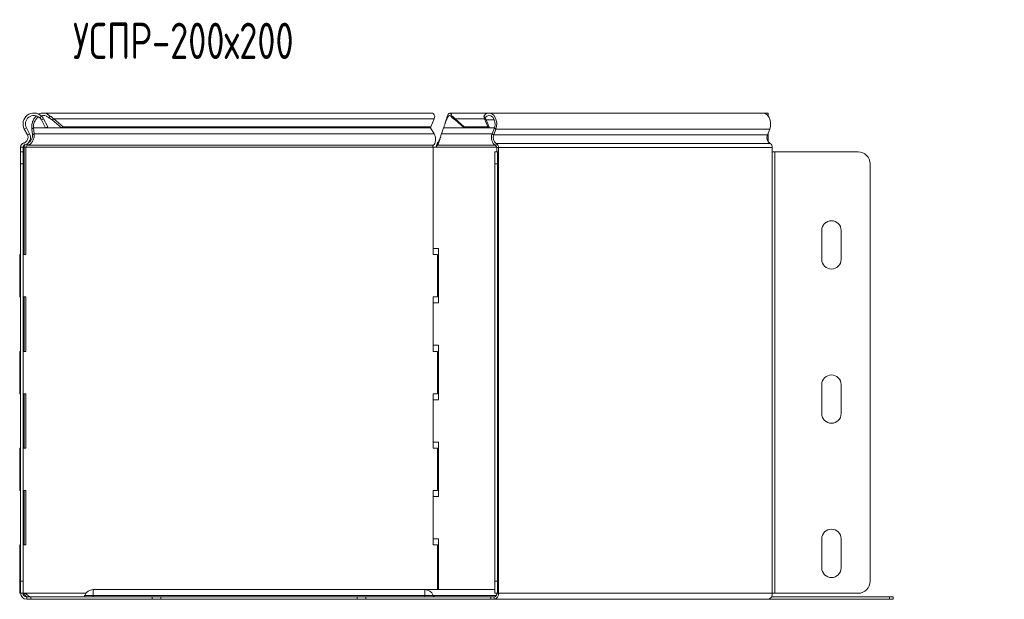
# Model space of a CAD drawing. Header units: millimetres. Extents: x -165 to 1411, y -6114 to 292.
# Tile 10 of 12: x -151 to 255, y -329 to -90. Entities that reach past the tile are written whole.
import ezdxf

# ---------------------------------------------------------------- set-up
doc = ezdxf.new("R2010")
doc.units = ezdxf.units.MM
doc.styles.add('SLDTEXTSTYLE3', font='TXT', dxfattribs={"width": 0.7, "bigfont": 'bigfont'})

msp = doc.modelspace()

# ---------------------------------------------------------------- linework, layer by layer
at = {"color": 7, "linetype": 'Continuous', "lineweight": 15}
for p, q in [((-143.1, -130.33), (-142.42, -129.6)), ((18.65, -128.37), (-141.72, -128.37)), ((-139.35, -130.33), (-138.86, -129.6)), ((42.54, -128.37), (26.3, -128.37)), ((27.25, -130.33), (27.25, -129.6)), ((40.85, -130.33), (40.36, -129.6)), ((155.68, -128.37), (42.54, -128.37)), ((157.8, -128.37), (155.68, -128.37)), ((157.8, -129.52), (157.8, -128.37)), ((-142.42, -131.23), (-141.53, -130.75)), ((-142.42, -131.23), (-140.68, -134.49)), ((-141.53, -130.75), (-139.79, -134.02)), ((-139.79, -134.02), (-140.68, -134.49)), ((-137.94, -131.23), (-137.32, -130.75)), ((-137.94, -131.23), (-134.09, -134.49)), ((-137.32, -130.75), (-133.47, -134.02)), ((-133.47, -134.02), (-134.09, -134.49)), ((18.48, -134.02), (-133.47, -134.02)), ((17.86, -134.49), (18.48, -134.02)), ((18.48, -134.02), (19.87, -130.75)), ((28.55, -130.75), (32.25, -134.02)), ((28.55, -131.23), (28.55, -130.75)), ((28.55, -131.23), (32.25, -134.49)), ((42.04, -134.02), (32.25, -134.02)), ((32.25, -134.02), (32.25, -134.49)), ((41.28, -131.23), (40.66, -130.75)), ((42.04, -134.02), (40.66, -130.75)), ((42.67, -134.49), (41.28, -131.23)), ((42.67, -134.49), (42.04, -134.02)), ((-149.48, -134.99), (-148.21, -137.37)), ((-148.59, -134.52), (-147.32, -136.9)), ((-146.36, -134.99), (-145.74, -134.52)), ((-146.07, -137.37), (-146.36, -134.99)), ((-146.07, -137.37), (-145.44, -136.9)), ((-145.44, -136.9), (-145.74, -134.52)), ((17.86, -134.49), (-134.09, -134.49)), ((18.18, -134.25), (18.31, -134.52)), ((18.31, -134.52), (19.81, -136.9)), ((22.85, -136.9), (23.7, -134.52)), ((42.67, -134.49), (32.25, -134.49)), ((44.74, -134.49), (42.67, -134.49)), ((44.73, -134.52), (43.83, -136.9)), ((45.35, -134.99), (44.45, -137.37)), ((157.59, -137.37), (158.49, -134.99)), ((157.8, -136.9), (157.8, -136.81)), ((157.8, -136.9), (157.8, -140.17)), ((-148.04, -141.65), (-148.16, -141)), ((21.25, -141.65), (21.25, -140.68)), ((22.43, -138.42), (22.43, -138.43)), ((-151.01, -142.42), (-151.01, -144.42)), ((-151.01, -144.42), (-150.01, -144.42)), ((-151.01, -149.42), (-151.01, -144.42)), ((-150.01, -142.42), (-150.01, -144.42)), ((-150.01, -144.42), (-150.01, -149.42)), ((-148.85, -142.42), (-149.56, -142.42)), ((-149.56, -186.87), (-149.56, -142.42)), ((-148.85, -186.87), (-148.85, -142.42)), ((19.42, -142.42), (19.42, -186.87)), ((20.71, -142.42), (19.42, -142.42)), ((44.99, -144.42), (45.99, -144.42)), ((44.99, -149.42), (44.99, -144.42)), ((45.73, -142.68), (45.73, -144.42)), ((45.99, -144.42), (45.99, -149.42)), ((46.43, -144.42), (45.99, -144.42)), ((46.43, -142.68), (46.43, -144.42)), ((159.57, -144.42), (159.57, -142.68)), ((160.63, -144.42), (159.57, -144.42)), ((160.63, -144.42), (195.01, -144.42)), ((-151.01, -321.87), (-151.01, -149.42)), ((-150.01, -321.87), (-150.01, -149.42)), ((44.99, -149.42), (44.99, -321.87)), ((45.99, -149.42), (45.99, -321.87)), ((200.01, -149.42), (200.01, -321.87)), ((200.01, -149.42), (200.01, -321.87)), ((180.01, -188.87), (180.01, -176.87)), ((188.01, -176.87), (188.01, -188.87)), ((-151.39, -186.87), (-151.39, -204.37)), ((-151.39, -186.87), (-151.01, -186.87)), ((-150.01, -186.87), (-148.85, -186.87)), ((21.71, -184.37), (19.42, -184.37)), ((19.42, -186.87), (21.26, -186.87)), ((21.26, -204.37), (21.26, -186.87)), ((21.71, -206.87), (21.71, -184.37)), ((-151.39, -204.37), (-151.01, -204.37)), ((-148.85, -204.37), (-150.01, -204.37)), ((-149.56, -226.87), (-149.56, -204.37)), ((-148.85, -226.87), (-148.85, -204.37)), ((21.26, -204.37), (19.42, -204.37)), ((19.42, -204.37), (19.42, -226.87)), ((19.42, -206.87), (21.71, -206.87)), ((-151.39, -226.87), (-151.39, -244.37)), ((-151.39, -226.87), (-151.01, -226.87)), ((-150.01, -226.87), (-148.85, -226.87)), ((21.71, -224.37), (19.42, -224.37)), ((19.42, -226.87), (21.26, -226.87)), ((21.26, -244.37), (21.26, -226.87)), ((21.71, -246.87), (21.71, -224.37)), ((180.01, -252.62), (180.01, -240.62)), ((188.01, -240.62), (188.01, -252.62)), ((-151.39, -244.37), (-151.01, -244.37)), ((-148.85, -244.37), (-150.01, -244.37)), ((-149.56, -266.87), (-149.56, -244.37)), ((-148.85, -266.87), (-148.85, -244.37)), ((21.26, -244.37), (19.42, -244.37)), ((19.42, -244.37), (19.42, -266.87)), ((19.42, -246.87), (21.71, -246.87)), ((21.71, -264.37), (19.42, -264.37)), ((21.71, -286.87), (21.71, -264.37)), ((-151.39, -266.87), (-151.39, -284.37)), ((-151.39, -266.87), (-151.01, -266.87)), ((-150.01, -266.87), (-148.85, -266.87)), ((19.42, -266.87), (21.26, -266.87)), ((21.26, -284.37), (21.26, -266.87)), ((-151.39, -284.37), (-151.01, -284.37)), ((-148.85, -284.37), (-150.01, -284.37)), ((-149.56, -306.87), (-149.56, -284.37)), ((-148.85, -306.87), (-148.85, -284.37)), ((21.26, -284.37), (19.42, -284.37)), ((19.42, -284.37), (19.42, -306.87)), ((19.42, -286.87), (21.71, -286.87)), ((21.71, -304.37), (19.42, -304.37)), ((21.71, -325.37), (21.71, -304.37)), ((180.01, -316.37), (180.01, -304.37)), ((188.01, -304.37), (188.01, -316.37)), ((-151.39, -306.87), (-151.39, -326.87)), ((-151.39, -306.87), (-151.01, -306.87)), ((-150.01, -306.87), (-148.85, -306.87)), ((19.42, -306.87), (21.26, -306.87)), ((21.26, -325.37), (21.26, -306.87)), ((-151.01, -326.87), (-151.01, -321.87)), ((-150.01, -321.87), (-150.01, -326.87)), ((15.99, -325.37), (-121.01, -325.37)), ((44.99, -325.37), (15.99, -325.37)), ((44.99, -326.87), (44.99, -321.87)), ((45.99, -321.87), (45.99, -326.87)), ((-151.39, -326.87), (-151.01, -326.87)), ((-150.01, -326.87), (-151.01, -326.87)), ((-150.01, -326.87), (-149.91, -326.87)), ((-146.85, -328.37), (-148.51, -328.37)), ((-146.85, -329.37), (-148.51, -329.37)), ((-146.85, -328.37), (-146.85, -329.37)), ((-96.6, -328.37), (-146.85, -328.37)), ((-96.6, -329.37), (-146.85, -329.37)), ((-96.6, -328.37), (-93.07, -328.37)), ((-93.07, -329.37), (-96.6, -329.37)), ((-93.07, -328.37), (-11.94, -328.37)), ((-93.07, -329.37), (-11.94, -329.37)), ((-11.94, -328.37), (-8.41, -328.37)), ((-8.41, -329.37), (-11.94, -329.37)), ((43.25, -328.37), (-8.41, -328.37)), ((43.25, -329.37), (-8.41, -329.37)), ((43.25, -328.37), (43.25, -329.37)), ((44.67, -328.37), (43.25, -328.37)), ((44.67, -329.37), (43.25, -329.37)), ((44.67, -329.37), (157.8, -329.37)), ((45.99, -326.87), (44.99, -326.87)), ((45.99, -326.87), (46.43, -326.87)), ((208.05, -329.37), (157.8, -329.37)), ((208.05, -328.37), (159.22, -328.37)), ((159.57, -326.87), (160.63, -326.87)), ((195.01, -326.87), (160.63, -326.87)), ((208.05, -328.37), (209.51, -328.37)), ((209.51, -329.37), (208.05, -329.37)), ((209.51, -328.37), (209.51, -329.37))]:
    msp.add_line(p, q, dxfattribs=at)
at = {"color": 7, "linetype": 'Continuous', "lineweight": 0}
for p, q in [((19.87, -130.75), (-137.32, -130.75)), ((40.66, -130.75), (28.55, -130.75)), ((44.73, -131.23), (41.28, -131.23)), ((-149.48, -134.99), (-148.59, -134.52)), ((-148.21, -137.37), (-147.32, -136.9)), ((18.31, -134.52), (-145.74, -134.52)), ((19.81, -136.9), (-145.44, -136.9)), ((43.83, -136.9), (22.85, -136.9)), ((44.73, -134.52), (23.7, -134.52)), ((44.45, -137.37), (43.83, -136.9)), ((157.59, -137.37), (44.45, -137.37)), ((45.35, -134.99), (44.73, -134.52)), ((158.49, -134.99), (45.35, -134.99)), ((157.8, -136.9), (157.77, -136.9)), ((-149.66, -140.68), (-149.41, -141.65)), ((19.46, -141.65), (-148.04, -141.65)), ((44.87, -141.65), (21.25, -141.65)), ((45.52, -140.95), (45.32, -141.91)), ((158.66, -140.95), (45.52, -140.95)), ((-151.01, -142.42), (-150.01, -142.42)), ((19.42, -142.42), (-148.85, -142.42)), ((45.7, -142.42), (20.71, -142.42)), ((46.43, -142.68), (45.73, -142.68)), ((159.57, -142.68), (46.43, -142.68)), ((46.43, -326.87), (46.43, -144.42)), ((159.57, -326.87), (159.57, -144.42)), ((160.63, -326.87), (160.63, -144.42)), ((-150.01, -149.42), (-151.01, -149.42)), ((45.99, -149.42), (44.99, -149.42)), ((-151.01, -321.87), (-150.01, -321.87)), ((-121.01, -327.73), (-121.01, -325.37)), ((15.99, -327.73), (15.99, -325.37)), ((44.99, -321.87), (45.99, -321.87)), ((-123.97, -326.87), (-149.6, -326.87)), ((-148.51, -329.37), (-148.51, -328.37)), ((-121.01, -327.73), (-124.44, -327.73)), ((-121.01, -328.37), (-121.01, -327.73)), ((-121.01, -327.73), (15.99, -327.73)), ((-96.6, -329.37), (-96.6, -328.37)), ((-93.07, -328.37), (-93.07, -329.37)), ((-11.94, -329.37), (-11.94, -328.37)), ((-8.41, -328.37), (-8.41, -329.37)), ((15.99, -328.37), (15.99, -327.73)), ((15.99, -327.73), (19.43, -327.73)), ((19.43, -327.73), (45.54, -327.73)), ((44.67, -329.37), (44.67, -328.37)), ((159.57, -326.87), (46.43, -326.87)), ((208.05, -329.37), (208.05, -328.37))]:
    msp.add_line(p, q, dxfattribs=at)
at = {"color": 7, "linetype": 'Continuous', "lineweight": 15, "flags": 128}
for points in [[(40.36, -129.6), (41.09, -128.87), (41.94, -128.46), (42.83, -128.39), (43.7, -128.68), (44.48, -129.3), (45.1, -130.2), (45.53, -131.31), (45.72, -132.54), (45.66, -133.8), (45.35, -134.99)], [(40.85, -130.33), (41.57, -129.65), (42.42, -129.38), (43.28, -129.53), (44.05, -130.09), (44.63, -130.99), (44.96, -132.13), (45, -133.35), (44.73, -134.52)], [(158.49, -134.99), (158.8, -133.8), (158.86, -132.54), (158.67, -131.31), (158.24, -130.2), (157.61, -129.3), (156.83, -128.68), (155.97, -128.39), (155.68, -128.37)]]:
    msp.add_lwpolyline(points, dxfattribs=at)
at = {"color": 7, "linetype": 'Continuous', "lineweight": 15}
for centre, radius, start, end in [((-145.51, -132.87), 4.5, 46.6936, 208.0725), ((-145.51, -132.87), 3.5, 46.6936, 208.0725), ((-150.23, -138.45), 2.3, 284.5412, 28.0725), ((-150.23, -138.45), 3.3, 284.5412, 28.0725), ((47.48, -138.54), 4, 155.8096, 237.3301), ((47.06, -138.54), 2.86, 155.8096, 237.3301), ((160.2, -138.54), 2.86, 155.8096, 237.3301), ((-149.21, -142.42), 1.8, 104.5412, 180), ((-149.21, -142.42), 0.8, 104.5412, 180), ((44.92, -142.61), 0.811, 355.5071, 60.3471), ((44.62, -142.53), 1.82, 355.5071, 60.3471), ((157.75, -142.53), 1.82, 355.5071, 60.3471), ((195.01, -149.42), 5, 0, 90), ((195.01, -149.42), 5, 0, 90), ((184.01, -176.87), 4, 0, 180), ((184.01, -188.87), 4, 180, 0), ((184.01, -240.62), 4, 0, 180), ((184.01, -252.62), 4, 180, 0), ((184.01, -304.37), 4, 0, 180), ((184.01, -316.37), 4, 180, 0), ((-121.01, -329.05), 3.68, 90, 158.9773), ((15.99, -329.05), 3.68, 21.0227, 90), ((195.01, -321.87), 5, 270, 0), ((195.01, -321.87), 5, 270, 0), ((-148.51, -326.87), 2.5, 180, 270), ((-148.51, -326.87), 1.5, 180, 270), ((-149.76, -328.12), 1.25, 82.9846, 97.0154), ((-125.37, -327.37), 1, 270, 338.9773), ((20.36, -327.37), 1, 201.0227, 270), ((44.22, -327.18), 2.23, 281.4218, 8.0495), ((44.4, -327.06), 1.34, 281.4218, 8.0495), ((157.36, -327.18), 2.23, 281.4218, 8.0495)]:
    msp.add_arc(centre, radius, start, end, dxfattribs=at)
for points, knots in [([(-146.36, -134.99), (-146.4, -134.5), (-146.48, -133.51), (-146.09, -131.9), (-145.43, -130.49), (-144.76, -129.84), (-144.47, -129.56)], [0, 0, 0, 0, 0.264782, 0.529565, 0.794347, 1, 1, 1, 1]), ([(-145.74, -134.52), (-145.74, -134.14), (-145.76, -133.37), (-145.4, -132.1), (-144.74, -130.98), (-144.11, -130.24), (-143.69, -130.03), (-143.63, -130)], [0, 0, 0, 0, 0.240268, 0.480537, 0.720805, 0.961074, 1, 1, 1, 1]), ([(-143.53, -128.91), (-143.34, -128.79), (-142.71, -128.4), (-141.5, -128.31), (-140.07, -128.62), (-139.26, -129.27), (-138.86, -129.6)], [0, 0, 0, 0, 0.134412, 0.422942, 0.711471, 1, 1, 1, 1]), ([(-142.41, -129.49), (-142.12, -129.43), (-141.44, -129.3), (-140.35, -129.58), (-139.68, -130.08), (-139.35, -130.33)], [0, 0, 0, 0, 0.2684185, 0.6342093, 1, 1, 1, 1]), ([(20.16, -129.6), (19.97, -129.28), (19.59, -128.66), (19, -128.31), (18.7, -128.4), (18.66, -128.41)], [0, 0, 0, 0, 0.466005, 0.932009, 1, 1, 1, 1]), ([(23.7, -134.52), (23.85, -134.16), (24, -133.76), (24.29, -132.95), (24.44, -132.53), (24.74, -131.73), (24.88, -131.34), (25.18, -130.65), (25.33, -130.34), (25.62, -129.84), (25.77, -129.65), (26.07, -129.41), (26.22, -129.36), (26.51, -129.4), (26.66, -129.49), (26.96, -129.81), (27.1, -130.04), (27.25, -130.33)], [0, 0, 0, 0, 0.125, 0.125, 0.25, 0.25, 0.375, 0.375, 0.5, 0.5, 0.625, 0.625, 0.75, 0.75, 0.875, 0.875, 1, 1, 1, 1]), ([(24.3, -132.95), (24.39, -132.6), (24.64, -131.72), (25.03, -130.41), (25.48, -129.22), (25.92, -128.48), (26.36, -128.29), (26.81, -128.63), (27.1, -129.27), (27.25, -129.6)], [0, 0, 0, 0, 0.098353, 0.248628, 0.398902, 0.549177, 0.699451, 0.849726, 1, 1, 1, 1]), ([(-148.04, -141.65), (-147.61, -141.52), (-147.2, -141.29), (-146.47, -140.64), (-146.16, -140.24), (-145.69, -139.33), (-145.53, -138.82), (-145.37, -137.83), (-145.37, -137.34), (-145.44, -136.9)], [0, 0, 0, 0, 0.25, 0.25, 0.5, 0.5, 0.75, 0.75, 1, 1, 1, 1]), ([(-147.7, -140.47), (-147.56, -140.39), (-147.27, -140.22), (-146.89, -139.84), (-146.56, -139.39), (-146.31, -138.89), (-146.15, -138.37), (-146.06, -137.85), (-146.06, -137.53), (-146.07, -137.37)], [0, 0, 0, 0, 0.133466, 0.277889, 0.422311, 0.566733, 0.711155, 0.855578, 1, 1, 1, 1]), ([(19.81, -136.9), (20.07, -137.34), (20.26, -137.83), (20.47, -138.82), (20.5, -139.33), (20.4, -140.24), (20.28, -140.64), (19.94, -141.29), (19.71, -141.52), (19.46, -141.65)], [0, 0, 0, 0, 0.25, 0.25, 0.5, 0.5, 0.75, 0.75, 1, 1, 1, 1]), ([(21.25, -141.65), (21.39, -141.52), (21.52, -141.29), (21.79, -140.64), (21.92, -140.24), (22.18, -139.33), (22.32, -138.82), (22.58, -137.83), (22.72, -137.34), (22.85, -136.9)], [0, 0, 0, 0, 0.25, 0.25, 0.5, 0.5, 0.75, 0.75, 1, 1, 1, 1]), ([(-149.56, -142.42), (-149.52, -142.22), (-149.45, -141.92), (-149.29, -141.66), (-149.24, -141.57)], [0, 0, 0, 0, 0.653958, 1, 1, 1, 1]), ([(-148.85, -142.42), (-148.79, -142.25), (-148.68, -142.07), (-148.4, -141.79), (-148.23, -141.69), (-148.04, -141.65)], [0, 0, 0, 0, 0.5, 0.5, 1, 1, 1, 1]), ([(19.46, -141.65), (19.41, -141.69), (19.36, -141.79), (19.34, -142.07), (19.36, -142.25), (19.42, -142.42)], [0, 0, 0, 0, 0.5, 0.5, 1, 1, 1, 1]), ([(20.71, -142.42), (20.8, -142.03), (20.89, -141.63), (21.07, -141.01), (21.16, -140.78), (21.25, -140.68)], [0, 0, 0, 0, 0.5, 0.5, 1, 1, 1, 1]), ([(20.71, -142.42), (20.8, -142.25), (20.89, -142.07), (21.07, -141.79), (21.16, -141.69), (21.25, -141.65)], [0, 0, 0, 0, 0.5, 0.5, 1, 1, 1, 1]), ([(21.25, -140.68), (21.32, -140.63), (21.45, -140.52), (21.65, -140.22), (21.85, -139.84), (22.05, -139.39), (22.24, -138.91), (22.37, -138.58), (22.43, -138.42)], [0, 0, 0, 0, 0.1697622, 0.3395244, 0.5092866, 0.6790488, 0.848811, 1, 1, 1, 1]), ([(-148.57, -328.36), (-148.6, -328.32), (-148.78, -328.13), (-149.09, -327.76), (-149.48, -327.33), (-149.8, -327.06), (-150, -326.99), (-150.06, -326.97)], [0, 0, 0, 0, 0.063059, 0.35377, 0.622499, 0.885048, 1, 1, 1, 1]), ([(-146.99, -328.37), (-147.08, -328.37), (-147.17, -328.35), (-147.35, -328.27), (-147.44, -328.22), (-147.62, -328.09), (-147.71, -328.01), (-147.85, -327.9), (-147.89, -327.86), (-147.96, -327.8), (-147.99, -327.78), (-148.02, -327.75), (-148.03, -327.74), (-148.05, -327.73), (-148.05, -327.72), (-148.06, -327.71), (-148.07, -327.71), (-148.07, -327.71), (-148.07, -327.71), (-148.07, -327.7), (-148.08, -327.7), (-148.2, -327.6), (-148.32, -327.5), (-148.55, -327.31), (-148.67, -327.23), (-148.92, -327.08), (-149.04, -327.02), (-149.31, -326.93), (-149.45, -326.89), (-149.6, -326.87)], [0, 0, 0, 0, 0.125, 0.125, 0.25, 0.25, 0.375, 0.375, 0.4375, 0.4375, 0.46875, 0.46875, 0.484375, 0.484375, 0.492188, 0.492188, 0.496094, 0.496094, 0.498047, 0.498047, 0.5, 0.5, 0.625, 0.625, 0.75, 0.75, 0.875, 0.875, 1, 1, 1, 1])]:
    msp.add_open_spline(points, degree=3, knots=knots, dxfattribs=at)
for points in [[(-142.42, -129.6), (-142.06, -129.93), (-141.76, -130.32), (-141.53, -130.75)], [(-138.86, -129.6), (-138.3, -129.93), (-137.79, -130.32), (-137.32, -130.75)], [(19.87, -130.75), (20.01, -130.32), (20.11, -129.93), (20.16, -129.6)], [(27.25, -129.6), (27.69, -129.93), (28.12, -130.32), (28.55, -130.75)], [(40.66, -130.75), (40.51, -130.32), (40.42, -129.93), (40.36, -129.6)], [(-143.1, -130.33), (-142.83, -130.59), (-142.6, -130.89), (-142.42, -131.23)], [(-139.35, -130.33), (-138.84, -130.59), (-138.37, -130.89), (-137.94, -131.23)], [(27.25, -130.33), (27.69, -130.59), (28.12, -130.89), (28.55, -131.23)], [(41.28, -131.23), (41.1, -130.89), (40.96, -130.59), (40.85, -130.33)]]:
    msp.add_open_spline(points, degree=3, dxfattribs=at)

# ---------------------------------------------------------------- texts
at = {"color": 7, "linetype": 'Continuous', "lineweight": 0, "insert": (-129.36, -91.03), "char_height": 15, "attachment_point": 1, "style": 'SLDTEXTSTYLE3'}
msp.add_mtext('\\M+18454\\M+18452\\M+18450\\M+18451-200\\M+18487200', dxfattribs=at)

doc.saveas('drawing.dxf')
